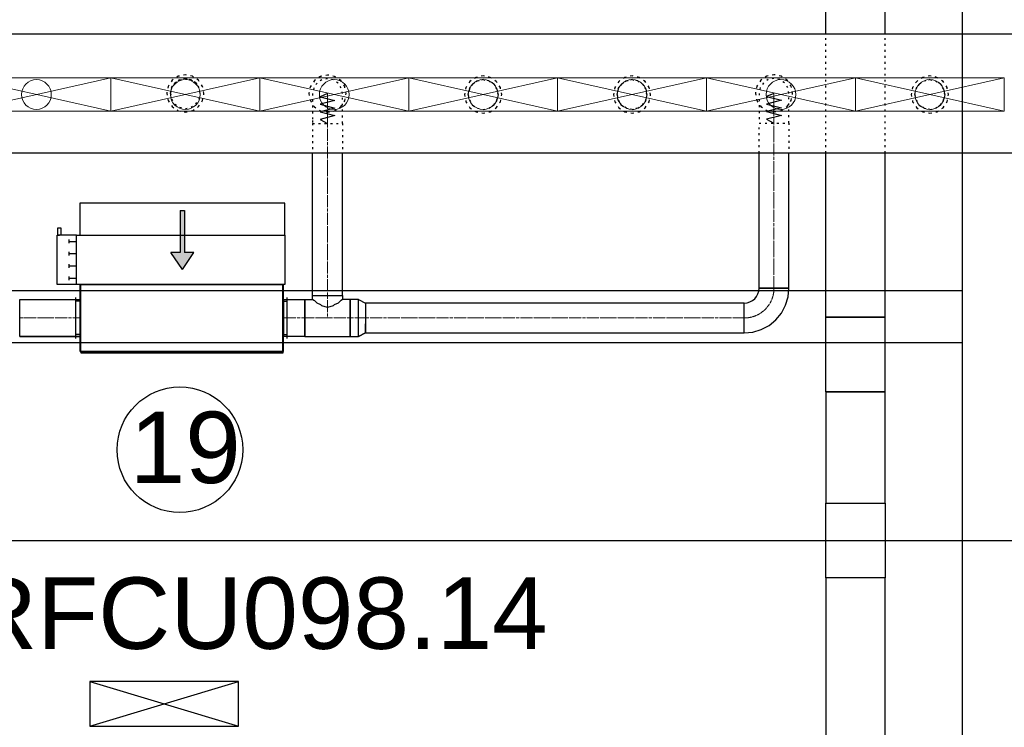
# Model space of a CAD drawing. Header units: centimetres. Extents: x -149939 to 48626, y -46000 to 152985.
# Tile 228 of 256: x -5652 to 960, y 21746 to 26499. Entities that reach past the tile are written whole.
import ezdxf

# ---------------------------------------------------------------- set-up
doc = ezdxf.new("R2010")
doc.units = ezdxf.units.CM
doc.header["$LTSCALE"] = 50
doc.header["$PDMODE"] = 35
doc.header["$PDSIZE"] = 0.1
for name, pattern in [('CADVENT_CENTERLINE', [9.9, 7.4, -1, 0.5, -1]), ('CADVENT_HIDDEN', [0.8, 0.25, -0.55]), ('Kondygnacja  -0_5$0$HIDDEN', [9.525, 6.35, -3.175]), ('Kondygnacja  -0_5$0$HIDDEN2', [4.7625, 3.175, -1.5875]), ('Osie rzutów$0$DASHDOT2', [12.7, 6.35, -3.175, 0, -3.175])]:
    doc.linetypes.add(name, pattern=pattern)
doc.layers.get('0').update_dxf_attribs({"color": 8})
doc.layers.get('DEFPOINTS').update_dxf_attribs({"color": 8})
for name, color, linetype in [('01-103-Went PP_poziom-0_5$0$L_Nawiew', 7, 'Continuous'), ('bgde-nawiewEXP', 7, 'Continuous'), ('bgde-nawiewHIDDEN', 250, 'Continuous'), ('bgde-wywiewEXP', 5, 'Continuous'), ('bgde-wywiewHIDDEN', 7, 'Continuous'), ('bgde-wywiewSOL', 5, 'Continuous'), ('bgde_AJ_opis', 7, 'Continuous'), ('Kondygnacja  -0_5$0$ARCH_KONSTR_POWYŻEJ RZUTU', 8, 'Kondygnacja  -0_5$0$HIDDEN'), ('Kondygnacja  -0_5$0$ARCH_KONSTR_POWYŻEJ RZUTU_IST', 8, 'Kondygnacja  -0_5$0$HIDDEN2'), ('Osie rzutów$0$ARCH_INFO_OSIE_IST', 8, 'Osie rzutów$0$DASHDOT2'), ('Osie rzutów$0$ARCH_INFO_OSIE_OPISY_IST', 8, 'Continuous')]:
    doc.layers.add(name, color=color, linetype=linetype)
for name, color, linetype, lineweight in [('bgde-nawiewCEN', 7, 'Continuous', 13), ('bgde_nawiewnik', 11, 'Continuous', 5), ('Kondygnacja  -0_5$0$ARCH_INFO_WYMIARY', 8, 'Continuous', 9), ('RFCU', 6, 'Continuous', 30)]:
    doc.layers.add(name, color=color, linetype=linetype, lineweight=lineweight)
doc.styles.add('Arial', font='ARIAL.TTF')
doc.styles.add('Kondygnacja  -0_5$0$Romans', font='Romans.shx', dxfattribs={"width": 0.7})
doc.dimstyles.new('Kondygnacja  -0_5$0$Wymiary 1-100', dxfattribs={"dimtxt": 12, "dimasz": 10, "dimexe": 5, "dimexo": 0, "dimgap": 4, "dimtad": 1, "dimrnd": 0.5, "dimzin": 12, "dimdsep": 46, "dimtxsty": 'Kondygnacja  -0_5$0$Romans', "dimblk": 'Kondygnacja  -0_5$0$_Oblique', "dimcen": 10, "dimdle": 10, "dimclrt": 55, "dimazin": 0, "dimtfac": 1, "dimtmove": 1, "dimatfit": 3, "dimfxl": 8, "dimfxlon": 1, "dimtolj": 1, "dimtzin": 0, "dimarcsym": 0})

# ---------------------------------------------------------------- blocks, each defined once
blk = doc.blocks.new('Osie rzutów')
at = {"layer": 'Osie rzutów$0$ARCH_INFO_OSIE_IST', "ltscale": 10}
for p, q in [((11660, 12510), (11660, 4623.26)), ((4436.04, 6800), (15156.54, 6800))]:
    blk.add_line(p, q, dxfattribs=at)
blk = doc.blocks.new('Kondygnacja  -0_5$0$konstrukcja istniejąca -0.5')
at = {"layer": 'Kondygnacja  -0_5$0$ARCH_KONSTR_POWYŻEJ RZUTU_IST', "ltscale": 10}
for points in [[(12182, 6225), (12182, 7375)], [(11138, 6967.89), (12182, 6967.89)], [(12182, 6932.89), (11138, 6932.89)]]:
    blk.add_lwpolyline(points, dxfattribs=at)
blk = doc.blocks.new('Kondygnacja  -0_5$0$_Oblique')
at = {"color": 0, "linetype": 'ByBlock', "lineweight": -2}
blk.add_line((-0.5, -0.5), (0.5, 0.5), dxfattribs=at)
blk = doc.blocks.new('*D212')
at = {"layer": 'DEFPOINTS', "color": 0}
for p in [(-30586.3, 81900), (-30681.1, 12489.5), (9064, 12489.5)]:
    blk.add_point(p, dxfattribs=at)
at = {"layer": 'Kondygnacja  -0_5$0$ARCH_INFO_WYMIARY', "color": 0, "lineweight": -2}
for p, q in [((-30673.1, 81900), (-30686.1, 81900)), ((-30681.1, 81910), (-30681.1, 12479.5)), ((-30673.1, 12489.5), (-30686.1, 12489.5))]:
    blk.add_line(p, q, dxfattribs=at)
at = {"layer": 'Kondygnacja  -0_5$0$ARCH_INFO_WYMIARY', "color": 0, "linetype": 'ByBlock', "lineweight": -2, "xscale": 10, "yscale": 10, "zscale": 10}
for p, rotation in [((-30681.1, 81900), 90), ((-30681.1, 12489.5), 270)]:
    blk.add_blockref('Kondygnacja  -0_5$0$_Oblique', p, dxfattribs=dict(at, rotation=rotation))
at = {"layer": 'Kondygnacja  -0_5$0$ARCH_INFO_WYMIARY', "color": 55, "insert": (-30691.1, 47194.8), "char_height": 12, "attachment_point": 5, "rotation": 90, "style": 'Kondygnacja  -0_5$0$Romans'}
blk.add_mtext('\\A1;69410.5', dxfattribs=at)
blk = doc.blocks.new('A$C066D7839')
at = {"layer": 'bgde_nawiewnik', "color": 7}
for p, q in [((-50, -11.15), (-50, 11.15)), ((-50, 11.15), (50, 11.15)), ((-50, -11.15), (50, 11.15)), ((50, -11.15), (-50, 11.15)), ((50, 11.15), (50, -11.15)), ((50, -11.15), (-50, -11.15))]:
    blk.add_line(p, q, dxfattribs=at)
blk.add_circle((0, 0), 10, dxfattribs=at)
blk = doc.blocks.new('A$C5B3E7367')
at = {"layer": '01-103-Went PP_poziom-0_5$0$L_Nawiew'}
h = blk.add_hatch(color=256, dxfattribs=at)
h.paths.add_polyline_path([(215, 704), (215, 674), (331.7, 674), (331.7, 612.1), (445.9, 689), (331.7, 765.9), (331.7, 704)])
h.paths.add_polyline_path([(48.3, 704), (48.3, 674), (215, 674), (215, 704)])
for p, q in [((215, 1525), (165, 1525)), ((165, 1525), (165, 1505)), ((215, 1400), (215, 1530)), ((545, 1530), (215, 1530)), ((215, 1530), (215, 1515)), ((545, 1400), (545, 1530)), ((165, 1505), (215, 1505)), ((545, 1400), (215, 1400)), ((215, 1400), (215, 1378)), ((243.8, 1452), (268.8, 1452)), ((256.2, 1452), (256.2, 1400)), ((326.2, 1452), (351.2, 1452)), ((338.8, 1452), (338.8, 1400)), ((408.8, 1452), (433.8, 1452)), ((421.2, 1452), (421.2, 1400)), ((491.2, 1452), (516.2, 1452)), ((503.8, 1452), (503.8, 1400)), ((545, 0), (545, 1400)), ((0, 1378), (215, 1378)), ((0, 0), (0, 1378)), ((215, 1378), (215, 0)), ((445.9, 689), (331.7, 765.9)), ((331.7, 704), (331.7, 765.9)), ((48.3, 704), (331.7, 704)), ((48.3, 704), (48.3, 674)), ((48.3, 674), (331.7, 674)), ((445.9, 689), (331.7, 612.1)), ((331.7, 612.1), (331.7, 674)), ((215, 0), (0, 0)), ((215, 0), (545, 0))]:
    blk.add_line(p, q, dxfattribs=at)
blk = doc.blocks.new('A$C53CA46B8')
at = {"layer": 'bgde-wywiewSOL'}
for p, q in [((200.4, 481.1), (-249.6, 481.1)), ((-249.6, 481.1), (-249.6, -878.9)), ((112.9, 511.1), (-162.1, 511.1)), ((-137.1, 481.1), (-137.1, 511.1)), ((87.9, 481.1), (87.9, 511.1)), ((200.4, 481.1), (200.4, -878.9)), ((200.4, -878.9), (-249.6, -878.9)), ((112.9, -908.9), (-162.1, -908.9)), ((-137.1, -878.9), (-137.1, -908.9)), ((87.9, -878.9), (87.9, -908.9))]:
    blk.add_line(p, q, dxfattribs=at)
at = {"layer": '01-103-Went PP_poziom-0_5$0$L_Nawiew'}
blk.add_blockref('A$C5B3E7367', (-794.6, -893.9), dxfattribs=at)

msp = doc.modelspace()

# ---------------------------------------------------------------- linework, layer by layer
at = {"layer": 'bgde-nawiewCEN', "linetype": 'CADVENT_CENTERLINE', "ltscale": 0.06}
for p, q in [((-3585.078, 26001.804), (-3585.078, 26002.278)), ((-3585.078, 26000.678), (-3585.078, 26001.804)), ((-3585.078, 25998.485), (-3585.078, 26000.678)), ((-3585.078, 25994.871), (-3585.078, 25998.485)), ((-3585.078, 25989.478), (-3585.078, 25994.871)), ((-3585.078, 25981.952), (-3585.078, 25989.478)), ((-586.833, 26003.582), (-586.833, 26004.056)), ((-586.833, 26002.456), (-586.833, 26003.582)), ((-586.833, 26000.263), (-586.833, 26002.456)), ((-586.833, 25996.648), (-586.833, 26000.263)), ((-586.833, 25991.256), (-586.833, 25996.648)), ((-586.833, 25983.73), (-586.833, 25991.256)), ((-3585.078, 25971.937), (-3585.078, 25981.952)), ((-3585.078, 25959.078), (-3585.078, 25971.937)), ((-3585.078, 25943.019), (-3585.078, 25959.078)), ((-3585.078, 25923.404), (-3585.078, 25943.019)), ((-3585.078, 25899.878), (-3585.078, 25923.404)), ((-586.833, 25973.715), (-586.833, 25983.73)), ((-586.833, 25960.856), (-586.833, 25973.715)), ((-586.833, 25944.797), (-586.833, 25960.856)), ((-586.833, 25925.182), (-586.833, 25944.797)), ((-586.833, 25901.656), (-586.833, 25925.182)), ((-3585.078, 25872.085), (-3585.078, 25899.878)), ((-3585.078, 25820.974), (-3585.078, 25872.085)), ((-586.833, 25873.863), (-586.833, 25901.656)), ((-586.833, 25822.752), (-586.833, 25873.863)), ((-3585.078, 25802.278), (-3585.078, 25820.974)), ((-3585.078, 24645.218), (-3585.078, 25802.278)), ((-586.833, 25804.056), (-586.833, 25822.752)), ((-586.833, 24695.218), (-586.833, 25804.056)), ((-3585.078, 24645.218), (-3585.078, 24495.218)), ((-5652.459, 24495.218), (-5246.078, 24495.218)), ((-5242.078, 24495.218), (-5246.078, 24495.218)), ((-3882.078, 24495.218), (-3878.078, 24495.218)), ((-3738.078, 24495.218), (-3878.078, 24495.218)), ((-3585.078, 24495.218), (-3738.078, 24495.218)), ((-3432.078, 24495.218), (-3585.078, 24495.218)), ((-3432.078, 24495.218), (-3329.078, 24495.218)), ((-3329.078, 24495.218), (-786.833, 24495.218))]:
    msp.add_line(p, q, dxfattribs=at)
msp.add_arc((-786.833, 24695.218), 200, 270, 0, dxfattribs=at)
at = {"layer": 'bgde-nawiewEXP', "linetype": 'Continuous'}
for points in [[(-40588.801, 26403.234), (10635.702, 26403.234), (10635.702, 25603.234), (-40588.801, 25603.234)], [(-3685.078, 24645.218), (-3485.078, 24645.218), (-3485.078, 25603.234)], [(-3685.078, 24645.218), (-3685.078, 25603.234)], [(-786.833, 24395.218), (-728.305, 24400.982), (-672.028, 24418.054), (-620.161, 24445.777), (-574.701, 24483.086), (-537.392, 24528.547), (-509.669, 24580.413), (-492.597, 24636.691), (-486.833, 24695.218), (-686.833, 24695.218), (-686.833, 25603.234)], [(-786.833, 24395.218), (-786.833, 24595.218), (-767.324, 24597.14), (-748.564, 24602.83), (-731.276, 24612.071), (-716.122, 24624.507), (-703.686, 24639.661), (-694.445, 24656.95), (-688.754, 24675.709), (-686.833, 24695.218), (-486.833, 24695.218), (-486.833, 25603.234)], [(-5652.459, 24370.218), (-5652.459, 24620.218), (-5246.078, 24620.218), (-5246.078, 24543.053)], [(-5246.078, 24370.218), (-5246.078, 24620.218), (-5242.078, 24620.218)], [(-3882.078, 24370.218), (-3878.078, 24370.218), (-3878.078, 24620.218), (-3882.078, 24620.218)], [(-3738.078, 24370.218), (-3738.078, 24620.218), (-3685.078, 24620.218), (-3685.078, 24645.218), (-3485.078, 24645.218), (-3485.078, 24620.218), (-3492.69, 24612.606), (-3499.082, 24610.703), (-3514.367, 24595.418), (-3540.824, 24583.606), (-3546.809, 24577.621), (-3585.078, 24566.228), (-3623.346, 24577.621), (-3629.332, 24583.606), (-3655.788, 24595.418), (-3671.073, 24610.703), (-3677.466, 24612.606), (-3685.078, 24620.218)], [(-3738.078, 24370.218), (-3432.078, 24370.218), (-3432.078, 24620.218), (-3485.078, 24620.218)], [(-3377.235, 24370.218), (-3377.235, 24620.218), (-3329.078, 24595.218), (-3329.078, 24424.507)], [(-5246.078, 24543.053), (-5246.078, 24583.606)], [(-5246.078, 24495.218), (-5246.078, 24543.053)], [(-5246.078, 24543.053), (-5246.078, 24495.218)], [(-5246.078, 24495.218), (-5246.078, 24447.383)], [(-5246.078, 24447.383), (-5246.078, 24495.218)], [(-5246.078, 24406.83), (-5246.078, 24447.383)], [(-5246.078, 24447.383), (-5246.078, 24406.83)], [(-5246.078, 24406.83), (-5246.078, 24379.733)], [(-5246.078, 24370.218), (-5246.078, 24406.83)], [(-3329.078, 24424.507), (-3329.078, 24456.95)], [(-3329.078, 24402.83), (-3329.078, 24424.507)], [(-3329.078, 24424.507), (-3329.078, 24402.83)], [(-3329.078, 24395.218), (-3329.078, 24402.83)], [(-3329.078, 24395.218), (-3329.078, 24402.83)], [(-5652.459, 24370.218), (-5246.078, 24370.218)], [(-5246.078, 24370.218), (-5652.459, 24370.218)], [(-5246.078, 24370.218), (-5242.078, 24370.218)], [(-3377.235, 24370.218), (-3329.078, 24395.218)], [(-3329.078, 24395.218), (-3377.235, 24370.218)]]:
    msp.add_lwpolyline(points, dxfattribs=at)
for points in [[(-5242.078, 24260.218), (-3882.078, 24260.218), (-3882.078, 24270.218), (-5242.078, 24270.218), (-5242.078, 24720.218), (-3882.078, 24720.218), (-3882.078, 24270.218), (-5242.078, 24270.218)], [(-3878.078, 24370.218), (-3878.078, 24620.218), (-3738.078, 24620.218), (-3738.078, 24370.218)], [(-3432.078, 24370.218), (-3377.235, 24370.218), (-3377.235, 24620.218), (-3432.078, 24620.218), (-3432.078, 24379.733)], [(-3329.078, 24402.83), (-3329.078, 24395.218), (-786.833, 24395.218), (-786.833, 24595.218), (-3329.078, 24595.218), (-3329.078, 24424.507)]]:
    msp.add_lwpolyline(points, close=True, dxfattribs=at)
at = {"layer": 'bgde-nawiewHIDDEN', "linetype": 'CADVENT_HIDDEN'}
for points in [[(-4665.003, 26003.234), (-4655.488, 25955.399), (-4628.391, 25914.846), (-4587.838, 25887.749), (-4540.003, 25878.234), (-4492.167, 25887.749), (-4451.614, 25914.846), (-4424.518, 25955.399), (-4415.003, 26003.234), (-4424.518, 26051.069), (-4451.614, 26091.622), (-4492.167, 26118.719), (-4540.003, 26128.234), (-4587.838, 26118.719), (-4628.391, 26091.622), (-4655.488, 26051.069)], [(-4665.003, 26003.234), (-4655.488, 25955.399), (-4628.391, 25914.846), (-4587.838, 25887.749), (-4540.003, 25878.234), (-4492.167, 25887.749), (-4451.614, 25914.846), (-4424.518, 25955.399), (-4415.003, 26003.234), (-4424.518, 26051.069), (-4451.614, 26091.622), (-4492.167, 26118.719), (-4540.003, 26128.234), (-4587.838, 26118.719), (-4628.391, 26091.622), (-4655.488, 26051.069)], [(-3710.078, 26002.278), (-3700.563, 25954.443), (-3673.466, 25913.89), (-3632.913, 25886.793), (-3585.078, 25877.278), (-3537.242, 25886.793), (-3496.689, 25913.89), (-3469.593, 25954.443), (-3460.078, 26002.278), (-3469.593, 26050.113), (-3496.689, 26090.666), (-3537.242, 26117.763), (-3585.078, 26127.278), (-3632.913, 26117.763), (-3673.466, 26090.666), (-3700.563, 26050.113)], [(-3710.078, 26002.278), (-3700.563, 25954.443), (-3673.466, 25913.89), (-3632.913, 25886.793), (-3585.078, 25877.278), (-3537.242, 25886.793), (-3496.689, 25913.89), (-3469.593, 25954.443), (-3460.078, 26002.278), (-3469.593, 26050.113), (-3496.689, 26090.666), (-3537.242, 26117.763), (-3585.078, 26127.278), (-3632.913, 26117.763), (-3673.466, 26090.666), (-3700.563, 26050.113)], [(-2665.003, 25996.041), (-2655.488, 25948.206), (-2628.391, 25907.653), (-2587.838, 25880.556), (-2540.003, 25871.041), (-2492.167, 25880.556), (-2451.614, 25907.653), (-2424.518, 25948.206), (-2415.003, 25996.041), (-2424.518, 26043.877), (-2451.614, 26084.429), (-2492.167, 26111.526), (-2540.003, 26121.041), (-2587.838, 26111.526), (-2628.391, 26084.429), (-2655.488, 26043.877)], [(-2665.003, 25996.041), (-2655.488, 25948.206), (-2628.391, 25907.653), (-2587.838, 25880.556), (-2540.003, 25871.041), (-2492.167, 25880.556), (-2451.614, 25907.653), (-2424.518, 25948.206), (-2415.003, 25996.041), (-2424.518, 26043.877), (-2451.614, 26084.429), (-2492.167, 26111.526), (-2540.003, 26121.041), (-2587.838, 26111.526), (-2628.391, 26084.429), (-2655.488, 26043.877)], [(-1665.003, 25996.041), (-1655.488, 25948.206), (-1628.391, 25907.653), (-1587.838, 25880.556), (-1540.003, 25871.041), (-1492.167, 25880.556), (-1451.614, 25907.653), (-1424.518, 25948.206), (-1415.003, 25996.041), (-1424.518, 26043.877), (-1451.614, 26084.429), (-1492.167, 26111.526), (-1540.003, 26121.041), (-1587.838, 26111.526), (-1628.391, 26084.429), (-1655.488, 26043.877)], [(-1665.003, 25996.041), (-1655.488, 25948.206), (-1628.391, 25907.653), (-1587.838, 25880.556), (-1540.003, 25871.041), (-1492.167, 25880.556), (-1451.614, 25907.653), (-1424.518, 25948.206), (-1415.003, 25996.041), (-1424.518, 26043.877), (-1451.614, 26084.429), (-1492.167, 26111.526), (-1540.003, 26121.041), (-1587.838, 26111.526), (-1628.391, 26084.429), (-1655.488, 26043.877)], [(-711.833, 26004.056), (-702.317, 25956.22), (-675.221, 25915.667), (-634.668, 25888.571), (-586.833, 25879.056), (-538.997, 25888.571), (-498.444, 25915.667), (-471.348, 25956.22), (-461.833, 26004.056), (-471.348, 26051.891), (-498.444, 26092.444), (-538.997, 26119.541), (-586.833, 26129.056), (-634.668, 26119.541), (-675.221, 26092.444), (-702.317, 26051.891)], [(-711.833, 26004.056), (-702.317, 25956.22), (-675.221, 25915.667), (-634.668, 25888.571), (-586.833, 25879.056), (-538.997, 25888.571), (-498.444, 25915.667), (-471.348, 25956.22), (-461.833, 26004.056), (-471.348, 26051.891), (-498.444, 26092.444), (-538.997, 26119.541), (-586.833, 26129.056), (-634.668, 26119.541), (-675.221, 26092.444), (-702.317, 26051.891)], [(334.997, 25996.041), (344.512, 25948.206), (371.609, 25907.653), (412.162, 25880.556), (459.997, 25871.041), (507.833, 25880.556), (548.386, 25907.653), (575.482, 25948.206), (584.997, 25996.041), (575.482, 26043.877), (548.386, 26084.429), (507.833, 26111.526), (459.997, 26121.041), (412.162, 26111.526), (371.609, 26084.429), (344.512, 26043.877)], [(334.997, 25996.041), (344.512, 25948.206), (371.609, 25907.653), (412.162, 25880.556), (459.997, 25871.041), (507.833, 25880.556), (548.386, 25907.653), (575.482, 25948.206), (584.997, 25996.041), (575.482, 26043.877), (548.386, 26084.429), (507.833, 26111.526), (459.997, 26121.041), (412.162, 26111.526), (371.609, 26084.429), (344.512, 26043.877)], [(-4640.003, 26003.234), (-4632.391, 25964.966), (-4610.713, 25932.523), (-4578.271, 25910.846), (-4540.003, 25903.234), (-4501.734, 25910.846), (-4469.292, 25932.523), (-4447.615, 25964.966), (-4440.003, 26003.234), (-4447.615, 26041.502), (-4469.292, 26073.945), (-4501.734, 26095.622), (-4540.003, 26103.234), (-4578.271, 26095.622), (-4610.713, 26073.945), (-4632.391, 26041.502)], [(-3685.078, 25802.278), (-3485.078, 25802.278), (-3485.078, 26002.278), (-3492.69, 26040.546), (-3514.367, 26072.989), (-3546.809, 26094.666), (-3585.078, 26102.278), (-3623.346, 26094.666), (-3655.788, 26072.989), (-3677.466, 26040.546), (-3685.078, 26002.278), (-3685.078, 25820.974)], [(-2640.003, 25996.041), (-2632.391, 25957.773), (-2610.713, 25925.33), (-2578.271, 25903.653), (-2540.003, 25896.041), (-2501.734, 25903.653), (-2469.292, 25925.33), (-2447.615, 25957.773), (-2440.003, 25996.041), (-2447.615, 26034.309), (-2469.292, 26066.752), (-2501.734, 26088.429), (-2540.003, 26096.041), (-2578.271, 26088.429), (-2610.713, 26066.752), (-2632.391, 26034.309)], [(-1640.003, 25996.041), (-1632.391, 25957.773), (-1610.713, 25925.33), (-1578.271, 25903.653), (-1540.003, 25896.041), (-1501.734, 25903.653), (-1469.292, 25925.33), (-1447.615, 25957.773), (-1440.003, 25996.041), (-1447.615, 26034.309), (-1469.292, 26066.752), (-1501.734, 26088.429), (-1540.003, 26096.041), (-1578.271, 26088.429), (-1610.713, 26066.752), (-1632.391, 26034.309)], [(-1640.003, 25996.041), (-1632.391, 26034.309), (-1610.713, 26066.752), (-1578.271, 26088.429), (-1540.003, 26096.041), (-1501.734, 26088.429), (-1469.292, 26066.752), (-1447.615, 26034.309), (-1440.003, 25996.041), (-1447.615, 25957.773), (-1469.292, 25925.33), (-1501.734, 25903.653), (-1540.003, 25896.041), (-1578.271, 25903.653), (-1610.713, 25925.33), (-1632.391, 25957.773)]]:
    msp.add_lwpolyline(points, close=True, dxfattribs=at)
for points in [[(-4640.003, 26003.234), (-4632.391, 26041.502), (-4610.713, 26073.945), (-4578.271, 26095.622), (-4540.003, 26103.234), (-4501.734, 26095.622), (-4469.292, 26073.945), (-4447.615, 26041.502)], [(-4640.003, 26003.234), (-4632.391, 25964.966), (-4610.713, 25932.523), (-4578.271, 25910.846), (-4540.003, 25903.234), (-4501.734, 25910.846), (-4469.292, 25932.523), (-4447.615, 25964.966), (-4440.003, 26003.234), (-4447.615, 26041.502), (-4469.292, 26073.945)], [(-2640.003, 25996.041), (-2632.391, 26034.309), (-2610.713, 26066.752), (-2578.271, 26088.429), (-2540.003, 26096.041), (-2501.734, 26088.429), (-2469.292, 26066.752)], [(-2469.292, 26066.752), (-2501.734, 26088.429)], [(-2469.292, 26066.752), (-2447.615, 26034.309), (-2440.003, 25996.041), (-2447.615, 25957.773), (-2469.292, 25925.33), (-2501.734, 25903.653)], [(-686.833, 25603.234), (-686.833, 25804.056), (-486.833, 25804.056), (-486.833, 26004.056), (-494.445, 26042.324), (-516.122, 26074.767), (-548.564, 26096.444), (-586.833, 26104.056), (-625.101, 26096.444), (-657.543, 26074.767), (-679.221, 26042.324), (-686.833, 26004.056), (-686.833, 25804.056), (-486.833, 25804.056), (-486.833, 25603.234)], [(359.997, 25996.041), (367.609, 26034.309), (389.287, 26066.752), (421.729, 26088.429), (459.997, 26096.041), (498.266, 26088.429), (530.708, 26066.752), (552.385, 26034.309), (559.997, 25996.041), (552.385, 25957.773)], [(359.997, 25996.041), (367.609, 26034.309), (389.287, 26066.752)], [(389.287, 26066.752), (367.609, 26034.309)], [(389.287, 26066.752), (421.729, 26088.429), (459.997, 26096.041)], [(459.997, 26096.041), (421.729, 26088.429)], [(459.997, 26096.041), (498.266, 26088.429), (530.708, 26066.752)], [(530.708, 26066.752), (498.266, 26088.429)], [(530.708, 26066.752), (552.385, 26034.309)], [(530.708, 25925.33), (552.385, 25957.773), (559.997, 25996.041), (552.385, 26034.309), (530.708, 26066.752)], [(-2640.003, 25996.041), (-2632.391, 25957.773), (-2610.713, 25925.33), (-2578.271, 25903.653), (-2540.003, 25896.041), (-2501.734, 25903.653), (-2469.292, 25925.33)], [(359.997, 25996.041), (367.609, 25957.773), (389.287, 25925.33), (421.729, 25903.653), (459.997, 25896.041), (498.266, 25903.653), (530.708, 25925.33), (552.385, 25957.773)], [(359.997, 25996.041), (367.609, 25957.773), (389.287, 25925.33), (421.729, 25903.653)], [(552.385, 25957.773), (559.997, 25996.041)], [(421.729, 25903.653), (389.287, 25925.33)], [(459.997, 25896.041), (498.266, 25903.653), (530.708, 25925.33)], [(530.708, 25925.33), (498.266, 25903.653)], [(552.385, 25957.773), (530.708, 25925.33)], [(421.729, 25903.653), (459.997, 25896.041)], [(459.997, 25896.041), (421.729, 25903.653)], [(-3685.078, 25802.278), (-3485.078, 25802.278), (-3485.078, 25603.234)], [(-3685.078, 25802.278), (-3685.078, 25603.234)], [(-5242.078, 24370.218), (-5242.078, 24620.218)], [(-3882.078, 24370.218), (-3882.078, 24620.218)]]:
    msp.add_lwpolyline(points, dxfattribs=at)
at = {"layer": 'bgde-nawiewHIDDEN'}
for points in [[(-4540.003, 26003.234), (-4540.003, 26003.234)], [(-3585.078, 26002.278), (-3635.078, 25980.98), (-3535.078, 25955.619), (-3635.078, 25930.398), (-3535.078, 25905.113), (-3635.078, 25879.578), (-3535.078, 25854.219), (-3635.078, 25828.76), (-3585.078, 25802.278)], [(-2540.003, 25996.041), (-2540.003, 25996.041)], [(-1540.003, 25996.041), (-1540.003, 25996.041)], [(-586.833, 26004.056), (-636.833, 25982.758), (-536.833, 25957.396), (-636.833, 25932.176), (-536.833, 25906.891), (-636.833, 25881.356), (-536.833, 25855.997), (-636.833, 25830.538), (-586.833, 25804.056)], [(459.997, 25996.041), (459.997, 25996.041)]]:
    msp.add_lwpolyline(points, dxfattribs=at)
at = {"layer": 'bgde-wywiewEXP', "linetype": 'Continuous'}
for points in [[(-239.529, 26403.234), (-239.529, 31603.941)], [(160.471, 26403.234), (160.471, 31603.941)], [(-239.529, 24000), (-239.529, 24500), (160.471, 24500), (160.471, 25603.234)], [(-239.529, 24000), (160.471, 24000), (160.471, 24500), (-239.529, 24500), (-239.529, 25603.234)]]:
    msp.add_lwpolyline(points, dxfattribs=at)
msp.add_lwpolyline([(-239.529, 18841.586), (-239.529, 19341.586), (160.471, 19341.586), (160.471, 22750.967), (-239.529, 22750.967), (-239.529, 23250.967), (160.471, 23250.967), (160.471, 24000), (-239.529, 24000), (-239.529, 23250.967), (160.471, 23250.967), (160.471, 22750.967), (-239.529, 22750.967), (-239.529, 19341.586), (160.471, 19341.586), (160.471, 18841.586)], close=True, dxfattribs=at)
at = {"layer": 'bgde-wywiewHIDDEN', "linetype": 'CADVENT_HIDDEN'}
for points in [[(-239.529, 25603.234), (-239.529, 26403.234)], [(160.471, 25603.234), (160.471, 26403.234)]]:
    msp.add_lwpolyline(points, dxfattribs=at)
at = {"layer": 'RFCU'}
for p, q in [((-4182.23, 22052.758), (-5182.23, 22052.758)), ((-5182.23, 22052.758), (-5182.23, 21752.758)), ((-5182.23, 21752.758), (-4182.23, 22052.758)), ((-5182.23, 22052.758), (-4182.23, 21752.758)), ((-4182.23, 22052.758), (-5182.23, 22052.758)), ((-5182.23, 22052.758), (-5182.23, 21752.758)), ((-5182.23, 21752.758), (-4182.23, 22052.758)), ((-5182.23, 22052.758), (-4182.23, 21752.758)), ((-4182.23, 21752.758), (-4182.23, 22052.758)), ((-4182.23, 21752.758), (-4182.23, 22052.758)), ((-5182.23, 21752.758), (-4182.23, 21752.758)), ((-5182.23, 21752.758), (-4182.23, 21752.758))]:
    msp.add_line(p, q, dxfattribs=at)
msp.add_circle((-4576.63, 23610.309, -1709.501), 421.787, dxfattribs=at)

# ---------------------------------------------------------------- block references
at = {"layer": '01-103-Went PP_poziom-0_5$0$L_Nawiew', "xscale": 10, "yscale": 10, "zscale": 10}
for p in [(-5540, 25996.041, 1920), (-4540, 25996.041, 1920), (-3540, 25996.041, 1920), (-2540, 25996.041, 1920), (-1540, 25996.041, 1920), (-540, 25996.041, 1920), (460, 25996.041, 1920)]:
    msp.add_blockref('A$C066D7839', p, dxfattribs=at)
at = {"layer": '01-103-Went PP_poziom-0_5$0$L_Nawiew', "xscale": -1, "rotation": 90}
msp.add_blockref('A$C53CA46B8', (-4765.04, 24471.522, 210.499), dxfattribs=at)
at = {"layer": 'Kondygnacja  -0_5$0$ARCH_KONSTR_POWYŻEJ RZUTU', "xscale": 10, "yscale": 10, "zscale": 10}
msp.add_blockref('Kondygnacja  -0_5$0$konstrukcja istniejąca -0.5', (-121140, -45000), dxfattribs=at)
at = {"layer": 'Osie rzutów$0$ARCH_INFO_OSIE_OPISY_IST', "color": 30, "xscale": 10, "yscale": 10, "zscale": 10}
msp.add_blockref('Osie rzutów', (-121140, -45000), dxfattribs=at)

# ---------------------------------------------------------------- texts
at = {"layer": 'bgde_AJ_opis', "insert": (562.56, 27746.691), "char_height": 180, "width": 2731.46614, "attachment_point": 1}
msp.add_mtext('\\A1;{\\fTimes New Roman|b0|i0|c238|p18;Chłodnica wodna \\PQ=4,12 kW; 7/12\\H0.7x;\\So^ ;\\H1.4286x;C\\PAxBxH=480x430x430mm\\Pm=29 kg}', dxfattribs=at)
at = {"layer": 'RFCU', "char_height": 480, "attachment_point": 1, "style": 'Arial'}
for s, insert, width in [('19', (-4913.758, 23866.405, -1709.501), 727.77721), ('RFCU098.14', (-6019.141, 22752.86), 10742.22846)]:
    msp.add_mtext(s, dxfattribs=dict(at, insert=insert, width=width))

# ---------------------------------------------------------------- dimensions: what is measured, and where the dimension line sits
at = {"layer": 'Kondygnacja  -0_5$0$ARCH_INFO_WYMIARY'}
dim = msp.add_linear_dim(base=(-30681.114, 12489.5), p1=(-30586.301, 81900), p2=(9064, 12489.5), angle=90, dimstyle='Kondygnacja  -0_5$0$Wymiary 1-100', dxfattribs=at)
dim.commit()
dim.dimension.update_dxf_attribs({"geometry": '*D212', "text_midpoint": (-30691.114, 47194.75)})

doc.saveas('drawing.dxf')
